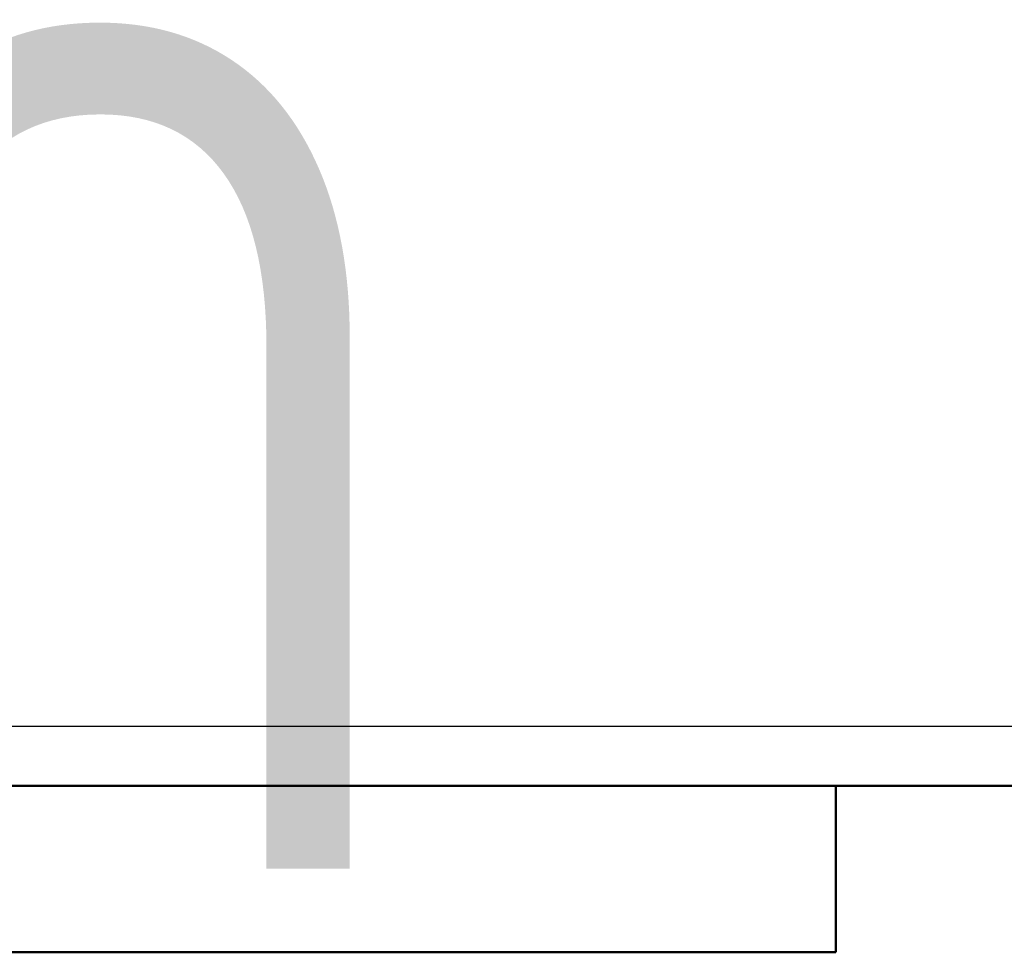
# Model space of a CAD drawing. Header units: millimetres. Extents: x -83 to 698, y -69 to 356.
# Tile 18 of 20: x 21 to 104, y 278 to 356. Entities that reach past the tile are written whole.
import ezdxf
from ezdxf.enums import TextEntityAlignment as Align

# ---------------------------------------------------------------- set-up
doc = ezdxf.new("R2018")
doc.units = ezdxf.units.MM
for name, color, linetype, lineweight in [('Кромка (ГОСТ)', 7, 'Continuous', 50), ('Обозначение (ГОСТ)', 7, 'Continuous', 25), ('Эскизная геометрия (ГОСТ)', 7, 'Continuous', 50)]:
    doc.layers.add(name, color=color, linetype=linetype, lineweight=lineweight)
doc.styles.get("Standard").update_dxf_attribs({"font": 'GOST Common Italic.ttf'})

# ---------------------------------------------------------------- blocks, each defined once
blk = doc.blocks.new('ГОСТ - Доп. графы 3')
at = {"layer": 'Эскизная геометрия (ГОСТ)'}
for p, q in [((0, 0), (70, 0)), ((70, 0), (70, -14)), ((70, -14), (0, -14))]:
    blk.add_line(p, q, dxfattribs=at)
at = {"layer": 'Обозначение (ГОСТ)', "lineweight": 30, "width": 0.8}
blk.add_attdef('ОБОЗНАЧЕНИЕ', text='', height=5, rotation=180, dxfattribs=at).set_placement((34.942, -6.968), align=Align.MIDDLE_CENTER)
blk = doc.blocks.new('Рамки ГОСТ_ граница 297x210')
at = {"layer": 'Кромка (ГОСТ)', "lineweight": 25}
blk.add_line((0, 297), (210, 297), dxfattribs=at)
at = {"layer": 'Кромка (ГОСТ)'}
blk.add_line((205, 292), (20, 292), dxfattribs=at)

msp = doc.modelspace()

# ---------------------------------------------------------------- block references
ref = msp.add_blockref('ГОСТ - Доп. графы 3', (20, 292))
lines = msp.add_mtext('\\W0.8000;U14 ', dxfattribs={"layer": 'Обозначение (ГОСТ)', "insert": (54.9421, 285.0324), "char_height": 70.124838, "attachment_point": 1, "rotation": 180})
ref.add_attrib('ОБОЗНАЧЕНИЕ', '', (54.9421, 285.0324)).embed_mtext(lines)
msp.add_blockref('Рамки ГОСТ_ граница 297x210', (0, 0))

doc.saveas('drawing.dxf')
